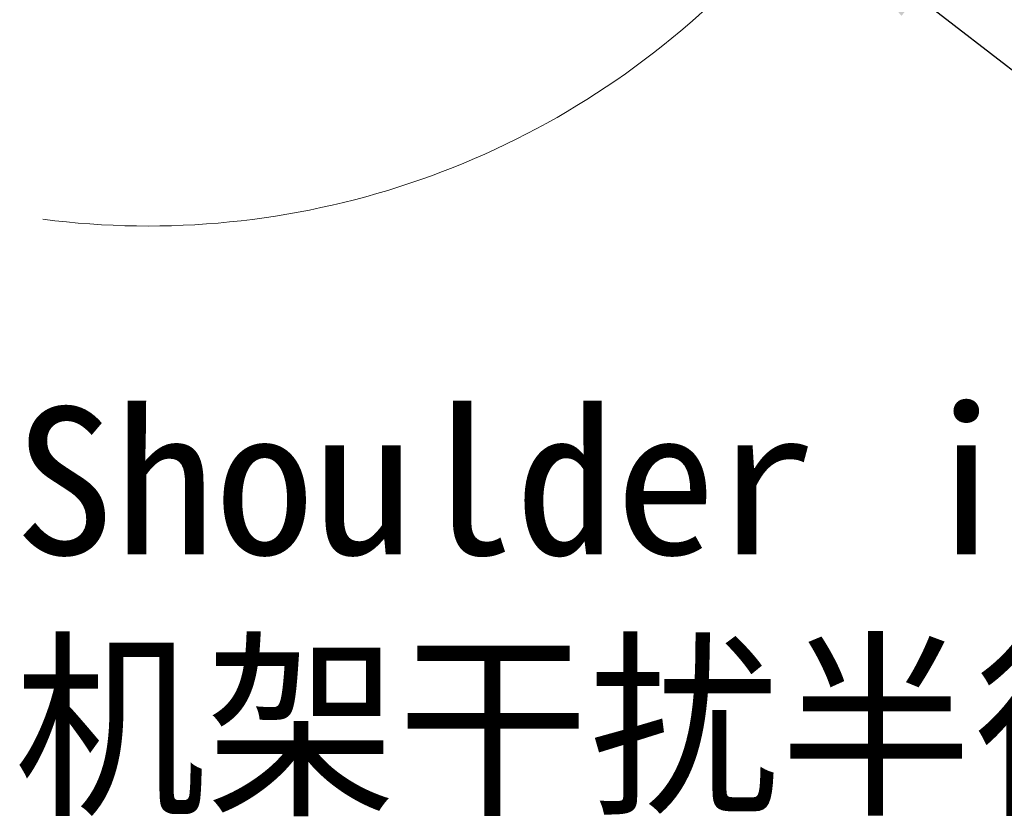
# Model space of a CAD drawing. Header units: millimetres. Extents: x -1 to 10933, y 0 to 7722.
# Tile 56 of 122: x 3869 to 4537, y 5330 to 5871. Entities that reach past the tile are written whole.
import ezdxf

# ---------------------------------------------------------------- set-up
doc = ezdxf.new("R2010")
doc.units = ezdxf.units.MM
doc.header["$LTSCALE"] = 13
doc.header["$PDSIZE"] = -1
doc.dimstyles.new('efort-st-1', dxfattribs={"dimtxt": 100, "dimasz": 100, "dimexe": 1.25, "dimexo": 0.625, "dimtad": 1, "dimdec": 0, "dimdsep": 46, "dimtxsty": 'Standard', "dimcen": 2.5, "dimclrd": 3, "dimclre": 3, "dimadec": 0, "dimazin": 0, "dimtfac": 1, "dimtmove": 0, "dimatfit": 3, "dimfxl": 1, "dimarcsym": 0})

# ---------------------------------------------------------------- blocks, each defined once
blk = doc.blocks.new('*D158')
at = {"color": 3, "lineweight": -2}
for p, q in [((3955.86, 6291.1), (4398.6, 5948.2)), ((4787.32, 5647.14), (4477.66, 5886.97))]:
    blk.add_line(p, q, dxfattribs=at)
at = {"color": 3}
blk.add_solid([(4487.87, 5900.15), (4467.46, 5873.79), (4398.6, 5948.2)], dxfattribs=at)
at = {"layer": 'Defpoints', "color": 0}
for p in [(3955.86, 6291.1), (4398.6, 5948.2)]:
    blk.add_point(p, dxfattribs=at)
at = {"color": 0, "insert": (4709.39, 5771.53), "char_height": 100, "attachment_point": 5, "rotation": 322.24235}
blk.add_mtext('R560', dxfattribs=at)

msp = doc.modelspace()

# ---------------------------------------------------------------- linework, layer by layer
at = {"color": 0, "linetype": 'Continuous', "lineweight": 18}
msp.add_arc((3955.86, 6291.1), 560, 262.70005, 5.95557, dxfattribs=at)

# ---------------------------------------------------------------- texts
at = {"color": 0, "insert": (3865.1, 5608.14), "char_height": 100, "width": 2087.7295, "attachment_point": 1}
msp.add_mtext('Shoulder interence radius\\P机架干扰半径', dxfattribs=at)

# ---------------------------------------------------------------- dimensions: what is measured, and where the dimension line sits
at = {"color": 0}
dim = msp.add_radius_dim(center=(3955.86, 6291.1), mpoint=(4398.6, 5948.2), dimstyle='efort-st-1', dxfattribs=at)
dim.commit()
dim.dimension.update_dxf_attribs({"geometry": '*D158', "text_midpoint": (4678.39, 5731.51), "dimtype": 164})

doc.saveas('drawing.dxf')
